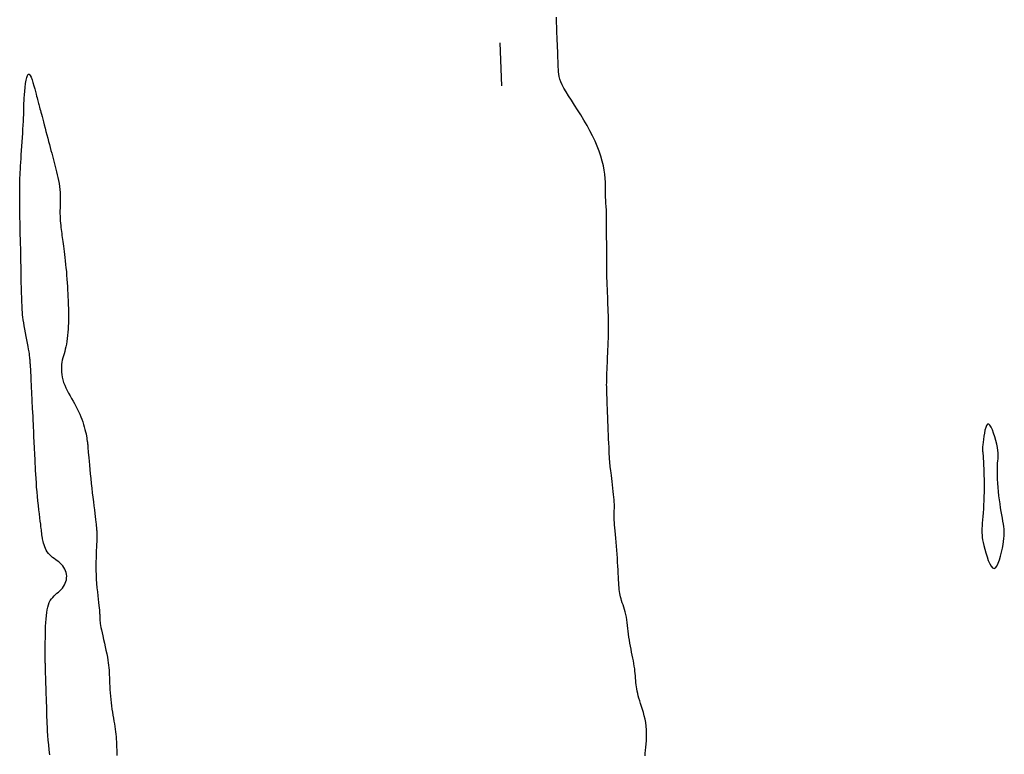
# Model space of a CAD drawing. Header units: millimetres. Extents: x 32690613 to 32693367, y 5343692 to 5344708.
# Tile 115 of 256: x 32692196 to 32692219, y 5344098 to 5344115. Entities that reach past the tile are written whole.
import ezdxf

# ---------------------------------------------------------------- set-up
doc = ezdxf.new("R2010")
doc.units = ezdxf.units.MM
doc.header["$LTSCALE"] = 20
for name, color, linetype in [('02-DGM_HL_494.50', 132, 'Continuous'), ('02-DGM_HL_495.00', 142, 'Continuous'), ('02-DGM_HL_495.50', 152, 'Continuous')]:
    doc.layers.add(name, color=color, linetype=linetype)

msp = doc.modelspace()

# ---------------------------------------------------------------- linework, layer by layer
at = {"layer": '02-DGM_HL_494.50', "elevation": 494.5, "flags": 128}
msp.add_lwpolyline([(32692219.141, 5344102.863), (32692219.154, 5344102.939), (32692219.163, 5344103.006), (32692219.168, 5344103.066), (32692219.171, 5344103.121), (32692219.17, 5344103.174), (32692219.166, 5344103.226), (32692219.159, 5344103.281), (32692219.151, 5344103.34), (32692219.14, 5344103.406), (32692219.127, 5344103.477), (32692219.114, 5344103.554), (32692219.099, 5344103.636), (32692219.085, 5344103.722), (32692219.071, 5344103.811), (32692219.057, 5344103.904), (32692219.045, 5344103.999), (32692219.035, 5344104.097), (32692219.026, 5344104.194), (32692219.02, 5344104.29), (32692219.015, 5344104.384), (32692219.011, 5344104.473), (32692219.01, 5344104.557), (32692219.01, 5344104.634), (32692219.012, 5344104.701), (32692219.015, 5344104.759), (32692219.02, 5344104.81), (32692219.024, 5344104.855), (32692219.027, 5344104.9), (32692219.028, 5344104.945), (32692219.026, 5344104.995), (32692219.02, 5344105.051), (32692219.01, 5344105.118), (32692218.994, 5344105.196), (32692218.973, 5344105.282), (32692218.949, 5344105.37), (32692218.922, 5344105.455), (32692218.893, 5344105.533), (32692218.864, 5344105.597), (32692218.835, 5344105.643), (32692218.807, 5344105.666), (32692218.782, 5344105.662), (32692218.759, 5344105.634), (32692218.739, 5344105.588), (32692218.721, 5344105.527), (32692218.706, 5344105.458), (32692218.693, 5344105.384), (32692218.683, 5344105.311), (32692218.675, 5344105.244), (32692218.67, 5344105.186), (32692218.667, 5344105.138), (32692218.665, 5344105.097), (32692218.666, 5344105.063), (32692218.667, 5344105.035), (32692218.669, 5344105.011), (32692218.671, 5344104.99), (32692218.674, 5344104.97), (32692218.676, 5344104.951), (32692218.678, 5344104.93), (32692218.679, 5344104.907), (32692218.681, 5344104.88), (32692218.682, 5344104.848), (32692218.684, 5344104.809), (32692218.686, 5344104.761), (32692218.688, 5344104.704), (32692218.691, 5344104.637), (32692218.694, 5344104.559), (32692218.696, 5344104.474), (32692218.699, 5344104.382), (32692218.7, 5344104.286), (32692218.701, 5344104.186), (32692218.7, 5344104.085), (32692218.698, 5344103.984), (32692218.695, 5344103.884), (32692218.69, 5344103.787), (32692218.684, 5344103.693), (32692218.678, 5344103.603), (32692218.671, 5344103.517), (32692218.665, 5344103.437), (32692218.659, 5344103.364), (32692218.654, 5344103.297), (32692218.65, 5344103.238), (32692218.649, 5344103.184), (32692218.649, 5344103.134), (32692218.652, 5344103.083), (32692218.657, 5344103.031), (32692218.666, 5344102.975), (32692218.679, 5344102.912), (32692218.695, 5344102.84), (32692218.716, 5344102.758), (32692218.741, 5344102.669), (32692218.768, 5344102.58), (32692218.798, 5344102.495), (32692218.83, 5344102.42), (32692218.863, 5344102.36), (32692218.897, 5344102.321), (32692218.931, 5344102.307), (32692218.964, 5344102.323), (32692218.996, 5344102.365), (32692219.026, 5344102.428), (32692219.055, 5344102.506), (32692219.081, 5344102.593), (32692219.104, 5344102.686), (32692219.125, 5344102.778)], close=True, dxfattribs=at)
at = {"layer": '02-DGM_HL_495.00', "elevation": 495, "flags": 128}
for points in [[(32692210.816, 5344097.951), (32692210.82, 5344098.011), (32692210.826, 5344098.077), (32692210.833, 5344098.149), (32692210.839, 5344098.225), (32692210.844, 5344098.305), (32692210.848, 5344098.388), (32692210.849, 5344098.472), (32692210.847, 5344098.556), (32692210.841, 5344098.64), (32692210.829, 5344098.723), (32692210.814, 5344098.804), (32692210.796, 5344098.882), (32692210.775, 5344098.958), (32692210.753, 5344099.032), (32692210.731, 5344099.102), (32692210.709, 5344099.169), (32692210.689, 5344099.233), (32692210.672, 5344099.293), (32692210.657, 5344099.35), (32692210.644, 5344099.404), (32692210.632, 5344099.456), (32692210.623, 5344099.507), (32692210.615, 5344099.556), (32692210.608, 5344099.606), (32692210.602, 5344099.656), (32692210.597, 5344099.706), (32692210.593, 5344099.758), (32692210.588, 5344099.81), (32692210.584, 5344099.865), (32692210.578, 5344099.92), (32692210.572, 5344099.977), (32692210.564, 5344100.036), (32692210.555, 5344100.098), (32692210.544, 5344100.161), (32692210.531, 5344100.226), (32692210.517, 5344100.292), (32692210.502, 5344100.36), (32692210.488, 5344100.429), (32692210.474, 5344100.499), (32692210.461, 5344100.569), (32692210.449, 5344100.639), (32692210.439, 5344100.709), (32692210.431, 5344100.778), (32692210.424, 5344100.847), (32692210.416, 5344100.916), (32692210.409, 5344100.983), (32692210.401, 5344101.049), (32692210.392, 5344101.113), (32692210.38, 5344101.176), (32692210.367, 5344101.237), (32692210.352, 5344101.297), (32692210.335, 5344101.354), (32692210.318, 5344101.409), (32692210.301, 5344101.461), (32692210.284, 5344101.512), (32692210.268, 5344101.56), (32692210.255, 5344101.605), (32692210.243, 5344101.648), (32692210.233, 5344101.689), (32692210.225, 5344101.73), (32692210.219, 5344101.773), (32692210.213, 5344101.817), (32692210.209, 5344101.865), (32692210.205, 5344101.918), (32692210.201, 5344101.977), (32692210.197, 5344102.043), (32692210.193, 5344102.116), (32692210.19, 5344102.194), (32692210.185, 5344102.277), (32692210.181, 5344102.364), (32692210.175, 5344102.454), (32692210.17, 5344102.546), (32692210.163, 5344102.641), (32692210.156, 5344102.736), (32692210.148, 5344102.83), (32692210.14, 5344102.923), (32692210.131, 5344103.013), (32692210.123, 5344103.099), (32692210.116, 5344103.18), (32692210.11, 5344103.254), (32692210.104, 5344103.321), (32692210.1, 5344103.379), (32692210.098, 5344103.429), (32692210.096, 5344103.473), (32692210.095, 5344103.512), (32692210.095, 5344103.546), (32692210.096, 5344103.577), (32692210.096, 5344103.607), (32692210.097, 5344103.636), (32692210.098, 5344103.666), (32692210.099, 5344103.696), (32692210.1, 5344103.73), (32692210.1, 5344103.766), (32692210.099, 5344103.807), (32692210.097, 5344103.853), (32692210.094, 5344103.905), (32692210.089, 5344103.963), (32692210.083, 5344104.029), (32692210.075, 5344104.101), (32692210.066, 5344104.176), (32692210.057, 5344104.252), (32692210.048, 5344104.328), (32692210.039, 5344104.401), (32692210.03, 5344104.469), (32692210.022, 5344104.531), (32692210.015, 5344104.583), (32692210.009, 5344104.63), (32692210.004, 5344104.672), (32692210, 5344104.712), (32692209.996, 5344104.753), (32692209.992, 5344104.797), (32692209.989, 5344104.847), (32692209.986, 5344104.904), (32692209.982, 5344104.972), (32692209.979, 5344105.048), (32692209.975, 5344105.133), (32692209.971, 5344105.224), (32692209.967, 5344105.32), (32692209.963, 5344105.42), (32692209.959, 5344105.522), (32692209.955, 5344105.626), (32692209.951, 5344105.73), (32692209.947, 5344105.832), (32692209.943, 5344105.932), (32692209.939, 5344106.028), (32692209.936, 5344106.119), (32692209.932, 5344106.204), (32692209.929, 5344106.28), (32692209.927, 5344106.348), (32692209.925, 5344106.405), (32692209.923, 5344106.455), (32692209.922, 5344106.499), (32692209.921, 5344106.541), (32692209.92, 5344106.582), (32692209.921, 5344106.624), (32692209.921, 5344106.672), (32692209.923, 5344106.726), (32692209.925, 5344106.789), (32692209.927, 5344106.859), (32692209.93, 5344106.934), (32692209.933, 5344107.012), (32692209.937, 5344107.091), (32692209.94, 5344107.167), (32692209.943, 5344107.24), (32692209.946, 5344107.306), (32692209.949, 5344107.365), (32692209.951, 5344107.416), (32692209.953, 5344107.462), (32692209.955, 5344107.502), (32692209.956, 5344107.538), (32692209.958, 5344107.571), (32692209.959, 5344107.603), (32692209.961, 5344107.635), (32692209.962, 5344107.667), (32692209.963, 5344107.7), (32692209.964, 5344107.736), (32692209.965, 5344107.775), (32692209.966, 5344107.817), (32692209.966, 5344107.865), (32692209.966, 5344107.918), (32692209.966, 5344107.977), (32692209.964, 5344108.043), (32692209.962, 5344108.115), (32692209.96, 5344108.192), (32692209.957, 5344108.274), (32692209.954, 5344108.359), (32692209.951, 5344108.447), (32692209.947, 5344108.537), (32692209.944, 5344108.628), (32692209.94, 5344108.719), (32692209.937, 5344108.808), (32692209.934, 5344108.896), (32692209.931, 5344108.982), (32692209.928, 5344109.064), (32692209.926, 5344109.141), (32692209.924, 5344109.213), (32692209.923, 5344109.279), (32692209.923, 5344109.338), (32692209.923, 5344109.392), (32692209.923, 5344109.442), (32692209.924, 5344109.491), (32692209.925, 5344109.539), (32692209.925, 5344109.589), (32692209.925, 5344109.641), (32692209.925, 5344109.699), (32692209.924, 5344109.763), (32692209.922, 5344109.832), (32692209.921, 5344109.904), (32692209.919, 5344109.978), (32692209.917, 5344110.053), (32692209.915, 5344110.126), (32692209.914, 5344110.196), (32692209.913, 5344110.261), (32692209.913, 5344110.321), (32692209.913, 5344110.375), (32692209.914, 5344110.424), (32692209.915, 5344110.47), (32692209.916, 5344110.512), (32692209.916, 5344110.552), (32692209.916, 5344110.591), (32692209.915, 5344110.628), (32692209.913, 5344110.666), (32692209.911, 5344110.704), (32692209.908, 5344110.744), (32692209.904, 5344110.786), (32692209.901, 5344110.832), (32692209.898, 5344110.881), (32692209.896, 5344110.935), (32692209.895, 5344110.994), (32692209.895, 5344111.06), (32692209.895, 5344111.132), (32692209.894, 5344111.209), (32692209.892, 5344111.292), (32692209.887, 5344111.381), (32692209.878, 5344111.475), (32692209.864, 5344111.573), (32692209.845, 5344111.676), (32692209.818, 5344111.784), (32692209.785, 5344111.895), (32692209.746, 5344112.01), (32692209.701, 5344112.127), (32692209.65, 5344112.247), (32692209.593, 5344112.368), (32692209.532, 5344112.49), (32692209.465, 5344112.612), (32692209.393, 5344112.734), (32692209.319, 5344112.855), (32692209.245, 5344112.973), (32692209.171, 5344113.087), (32692209.1, 5344113.196), (32692209.034, 5344113.299), (32692208.975, 5344113.394), (32692208.925, 5344113.481), (32692208.886, 5344113.558), (32692208.855, 5344113.626), (32692208.833, 5344113.689), (32692208.818, 5344113.748), (32692208.807, 5344113.803), (32692208.801, 5344113.859), (32692208.797, 5344113.916), (32692208.795, 5344113.976), (32692208.792, 5344114.041), (32692208.79, 5344114.11), (32692208.787, 5344114.184), (32692208.784, 5344114.26), (32692208.781, 5344114.34), (32692208.777, 5344114.421), (32692208.774, 5344114.503), (32692208.771, 5344114.587), (32692208.768, 5344114.67), (32692208.765, 5344114.752), (32692208.761, 5344114.833), (32692208.758, 5344114.913), (32692208.755, 5344114.989), (32692208.752, 5344115.063), (32692208.75, 5344115.132)], [(32692207.439, 5344114.535), (32692207.478, 5344113.535)]]:
    msp.add_lwpolyline(points, dxfattribs=at)
at = {"layer": '02-DGM_HL_495.50', "elevation": 495.5, "flags": 128}
msp.add_lwpolyline([(32692196.968, 5344097.972), (32692196.954, 5344098.089), (32692196.941, 5344098.203), (32692196.931, 5344098.314), (32692196.923, 5344098.421), (32692196.916, 5344098.522), (32692196.911, 5344098.617), (32692196.907, 5344098.704), (32692196.904, 5344098.781), (32692196.901, 5344098.849), (32692196.899, 5344098.907), (32692196.898, 5344098.956), (32692196.897, 5344098.999), (32692196.896, 5344099.04), (32692196.895, 5344099.081), (32692196.894, 5344099.124), (32692196.892, 5344099.173), (32692196.891, 5344099.231), (32692196.888, 5344099.299), (32692196.886, 5344099.376), (32692196.883, 5344099.458), (32692196.88, 5344099.543), (32692196.876, 5344099.627), (32692196.873, 5344099.709), (32692196.871, 5344099.785), (32692196.868, 5344099.853), (32692196.867, 5344099.91), (32692196.865, 5344099.957), (32692196.864, 5344099.996), (32692196.864, 5344100.027), (32692196.863, 5344100.053), (32692196.863, 5344100.074), (32692196.863, 5344100.093), (32692196.862, 5344100.11), (32692196.862, 5344100.127), (32692196.862, 5344100.145), (32692196.861, 5344100.166), (32692196.861, 5344100.191), (32692196.861, 5344100.222), (32692196.86, 5344100.26), (32692196.86, 5344100.307), (32692196.86, 5344100.364), (32692196.86, 5344100.432), (32692196.861, 5344100.51), (32692196.861, 5344100.594), (32692196.863, 5344100.684), (32692196.864, 5344100.777), (32692196.867, 5344100.87), (32692196.87, 5344100.962), (32692196.875, 5344101.05), (32692196.88, 5344101.133), (32692196.887, 5344101.211), (32692196.895, 5344101.282), (32692196.906, 5344101.349), (32692196.919, 5344101.41), (32692196.935, 5344101.465), (32692196.955, 5344101.515), (32692196.978, 5344101.561), (32692197.004, 5344101.601), (32692197.034, 5344101.637), (32692197.066, 5344101.67), (32692197.1, 5344101.701), (32692197.134, 5344101.731), (32692197.169, 5344101.76), (32692197.202, 5344101.789), (32692197.233, 5344101.821), (32692197.261, 5344101.854), (32692197.287, 5344101.89), (32692197.309, 5344101.928), (32692197.328, 5344101.967), (32692197.343, 5344102.007), (32692197.353, 5344102.048), (32692197.359, 5344102.09), (32692197.36, 5344102.132), (32692197.355, 5344102.173), (32692197.346, 5344102.214), (32692197.333, 5344102.254), (32692197.315, 5344102.293), (32692197.294, 5344102.331), (32692197.268, 5344102.366), (32692197.24, 5344102.4), (32692197.209, 5344102.431), (32692197.175, 5344102.46), (32692197.14, 5344102.487), (32692197.104, 5344102.513), (32692197.067, 5344102.539), (32692197.031, 5344102.565), (32692196.997, 5344102.593), (32692196.964, 5344102.623), (32692196.935, 5344102.656), (32692196.909, 5344102.693), (32692196.886, 5344102.732), (32692196.866, 5344102.773), (32692196.85, 5344102.815), (32692196.835, 5344102.857), (32692196.823, 5344102.896), (32692196.814, 5344102.933), (32692196.806, 5344102.967), (32692196.799, 5344102.995), (32692196.794, 5344103.02), (32692196.79, 5344103.04), (32692196.787, 5344103.058), (32692196.785, 5344103.073), (32692196.784, 5344103.087), (32692196.782, 5344103.099), (32692196.781, 5344103.111), (32692196.78, 5344103.123), (32692196.779, 5344103.137), (32692196.777, 5344103.155), (32692196.775, 5344103.176), (32692196.772, 5344103.205), (32692196.767, 5344103.241), (32692196.762, 5344103.286), (32692196.755, 5344103.342), (32692196.746, 5344103.41), (32692196.736, 5344103.489), (32692196.725, 5344103.577), (32692196.714, 5344103.673), (32692196.702, 5344103.773), (32692196.691, 5344103.878), (32692196.68, 5344103.985), (32692196.67, 5344104.093), (32692196.661, 5344104.199), (32692196.654, 5344104.303), (32692196.647, 5344104.403), (32692196.642, 5344104.5), (32692196.637, 5344104.59), (32692196.633, 5344104.674), (32692196.63, 5344104.75), (32692196.627, 5344104.817), (32692196.624, 5344104.875), (32692196.621, 5344104.925), (32692196.618, 5344104.971), (32692196.616, 5344105.014), (32692196.614, 5344105.056), (32692196.611, 5344105.102), (32692196.608, 5344105.152), (32692196.605, 5344105.209), (32692196.602, 5344105.275), (32692196.599, 5344105.349), (32692196.596, 5344105.428), (32692196.592, 5344105.509), (32692196.589, 5344105.59), (32692196.585, 5344105.669), (32692196.582, 5344105.743), (32692196.579, 5344105.81), (32692196.576, 5344105.868), (32692196.573, 5344105.919), (32692196.571, 5344105.965), (32692196.568, 5344106.008), (32692196.565, 5344106.052), (32692196.563, 5344106.097), (32692196.56, 5344106.147), (32692196.557, 5344106.205), (32692196.554, 5344106.271), (32692196.551, 5344106.345), (32692196.547, 5344106.423), (32692196.544, 5344106.503), (32692196.54, 5344106.584), (32692196.537, 5344106.662), (32692196.534, 5344106.736), (32692196.53, 5344106.803), (32692196.527, 5344106.861), (32692196.525, 5344106.91), (32692196.522, 5344106.953), (32692196.52, 5344106.99), (32692196.517, 5344107.023), (32692196.515, 5344107.052), (32692196.513, 5344107.078), (32692196.512, 5344107.104), (32692196.51, 5344107.13), (32692196.508, 5344107.157), (32692196.506, 5344107.187), (32692196.503, 5344107.22), (32692196.498, 5344107.257), (32692196.493, 5344107.3), (32692196.485, 5344107.35), (32692196.475, 5344107.408), (32692196.463, 5344107.474), (32692196.449, 5344107.548), (32692196.434, 5344107.626), (32692196.418, 5344107.707), (32692196.402, 5344107.79), (32692196.386, 5344107.871), (32692196.372, 5344107.95), (32692196.359, 5344108.023), (32692196.349, 5344108.091), (32692196.341, 5344108.153), (32692196.335, 5344108.211), (32692196.33, 5344108.267), (32692196.326, 5344108.322), (32692196.323, 5344108.377), (32692196.321, 5344108.434), (32692196.318, 5344108.494), (32692196.316, 5344108.559), (32692196.313, 5344108.628), (32692196.31, 5344108.701), (32692196.308, 5344108.776), (32692196.305, 5344108.855), (32692196.303, 5344108.935), (32692196.301, 5344109.017), (32692196.299, 5344109.1), (32692196.298, 5344109.184), (32692196.297, 5344109.267), (32692196.297, 5344109.349), (32692196.296, 5344109.43), (32692196.296, 5344109.507), (32692196.295, 5344109.582), (32692196.294, 5344109.652), (32692196.293, 5344109.717), (32692196.291, 5344109.777), (32692196.289, 5344109.832), (32692196.286, 5344109.885), (32692196.284, 5344109.937), (32692196.282, 5344109.989), (32692196.279, 5344110.042), (32692196.277, 5344110.098), (32692196.276, 5344110.159), (32692196.275, 5344110.225), (32692196.274, 5344110.296), (32692196.274, 5344110.37), (32692196.273, 5344110.445), (32692196.273, 5344110.52), (32692196.273, 5344110.594), (32692196.273, 5344110.664), (32692196.273, 5344110.729), (32692196.273, 5344110.789), (32692196.272, 5344110.843), (32692196.271, 5344110.892), (32692196.27, 5344110.937), (32692196.269, 5344110.979), (32692196.268, 5344111.019), (32692196.268, 5344111.057), (32692196.267, 5344111.093), (32692196.266, 5344111.13), (32692196.266, 5344111.167), (32692196.267, 5344111.206), (32692196.267, 5344111.247), (32692196.268, 5344111.292), (32692196.27, 5344111.34), (32692196.272, 5344111.394), (32692196.275, 5344111.453), (32692196.278, 5344111.519), (32692196.282, 5344111.592), (32692196.287, 5344111.669), (32692196.292, 5344111.753), (32692196.298, 5344111.84), (32692196.304, 5344111.932), (32692196.31, 5344112.028), (32692196.317, 5344112.127), (32692196.323, 5344112.228), (32692196.33, 5344112.33), (32692196.336, 5344112.43), (32692196.343, 5344112.529), (32692196.348, 5344112.622), (32692196.353, 5344112.709), (32692196.357, 5344112.787), (32692196.36, 5344112.856), (32692196.362, 5344112.913), (32692196.363, 5344112.961), (32692196.363, 5344113.004), (32692196.364, 5344113.045), (32692196.364, 5344113.086), (32692196.366, 5344113.132), (32692196.368, 5344113.185), (32692196.372, 5344113.249), (32692196.377, 5344113.325), (32692196.385, 5344113.409), (32692196.394, 5344113.497), (32692196.405, 5344113.584), (32692196.418, 5344113.662), (32692196.432, 5344113.729), (32692196.449, 5344113.777), (32692196.467, 5344113.803), (32692196.487, 5344113.801), (32692196.508, 5344113.777), (32692196.531, 5344113.733), (32692196.553, 5344113.675), (32692196.575, 5344113.608), (32692196.596, 5344113.537), (32692196.615, 5344113.466), (32692196.633, 5344113.4), (32692196.648, 5344113.342), (32692196.661, 5344113.294), (32692196.672, 5344113.252), (32692196.682, 5344113.216), (32692196.69, 5344113.183), (32692196.698, 5344113.154), (32692196.705, 5344113.126), (32692196.713, 5344113.097), (32692196.721, 5344113.068), (32692196.729, 5344113.035), (32692196.738, 5344113), (32692196.748, 5344112.962), (32692196.76, 5344112.919), (32692196.772, 5344112.872), (32692196.786, 5344112.819), (32692196.801, 5344112.761), (32692196.819, 5344112.696), (32692196.837, 5344112.625), (32692196.857, 5344112.551), (32692196.877, 5344112.474), (32692196.898, 5344112.396), (32692196.918, 5344112.318), (32692196.938, 5344112.241), (32692196.958, 5344112.167), (32692196.977, 5344112.096), (32692196.994, 5344112.029), (32692197.011, 5344111.965), (32692197.028, 5344111.902), (32692197.044, 5344111.841), (32692197.06, 5344111.781), (32692197.076, 5344111.72), (32692197.092, 5344111.659), (32692197.108, 5344111.596), (32692197.125, 5344111.532), (32692197.141, 5344111.467), (32692197.156, 5344111.4), (32692197.17, 5344111.333), (32692197.182, 5344111.264), (32692197.192, 5344111.194), (32692197.199, 5344111.123), (32692197.204, 5344111.051), (32692197.207, 5344110.979), (32692197.207, 5344110.907), (32692197.207, 5344110.835), (32692197.206, 5344110.765), (32692197.204, 5344110.696), (32692197.203, 5344110.629), (32692197.203, 5344110.565), (32692197.204, 5344110.504), (32692197.207, 5344110.446), (32692197.21, 5344110.391), (32692197.215, 5344110.338), (32692197.22, 5344110.287), (32692197.226, 5344110.238), (32692197.232, 5344110.19), (32692197.238, 5344110.144), (32692197.244, 5344110.099), (32692197.249, 5344110.054), (32692197.255, 5344110.008), (32692197.261, 5344109.962), (32692197.268, 5344109.913), (32692197.275, 5344109.861), (32692197.282, 5344109.806), (32692197.29, 5344109.746), (32692197.298, 5344109.681), (32692197.307, 5344109.612), (32692197.316, 5344109.538), (32692197.325, 5344109.461), (32692197.335, 5344109.381), (32692197.343, 5344109.298), (32692197.352, 5344109.213), (32692197.359, 5344109.127), (32692197.366, 5344109.04), (32692197.372, 5344108.952), (32692197.377, 5344108.866), (32692197.382, 5344108.782), (32692197.385, 5344108.701), (32692197.389, 5344108.624), (32692197.392, 5344108.552), (32692197.394, 5344108.486), (32692197.397, 5344108.427), (32692197.399, 5344108.373), (32692197.4, 5344108.323), (32692197.401, 5344108.276), (32692197.402, 5344108.228), (32692197.402, 5344108.18), (32692197.402, 5344108.128), (32692197.4, 5344108.072), (32692197.399, 5344108.01), (32692197.396, 5344107.944), (32692197.392, 5344107.874), (32692197.387, 5344107.802), (32692197.381, 5344107.73), (32692197.374, 5344107.659), (32692197.365, 5344107.59), (32692197.354, 5344107.524), (32692197.341, 5344107.464), (32692197.327, 5344107.407), (32692197.313, 5344107.354), (32692197.298, 5344107.303), (32692197.284, 5344107.254), (32692197.27, 5344107.204), (32692197.258, 5344107.155), (32692197.249, 5344107.103), (32692197.242, 5344107.05), (32692197.238, 5344106.994), (32692197.237, 5344106.936), (32692197.24, 5344106.877), (32692197.246, 5344106.817), (32692197.256, 5344106.756), (32692197.271, 5344106.694), (32692197.289, 5344106.632), (32692197.313, 5344106.571), (32692197.34, 5344106.509), (32692197.371, 5344106.448), (32692197.403, 5344106.387), (32692197.438, 5344106.325), (32692197.473, 5344106.264), (32692197.508, 5344106.203), (32692197.542, 5344106.142), (32692197.575, 5344106.081), (32692197.606, 5344106.019), (32692197.636, 5344105.958), (32692197.663, 5344105.897), (32692197.689, 5344105.837), (32692197.713, 5344105.777), (32692197.734, 5344105.717), (32692197.753, 5344105.658), (32692197.77, 5344105.6), (32692197.785, 5344105.544), (32692197.798, 5344105.489), (32692197.809, 5344105.437), (32692197.818, 5344105.389), (32692197.826, 5344105.345), (32692197.832, 5344105.305), (32692197.837, 5344105.271), (32692197.841, 5344105.243), (32692197.844, 5344105.22), (32692197.846, 5344105.202), (32692197.848, 5344105.188), (32692197.849, 5344105.176), (32692197.85, 5344105.167), (32692197.85, 5344105.16), (32692197.85, 5344105.153), (32692197.851, 5344105.146), (32692197.851, 5344105.138), (32692197.852, 5344105.125), (32692197.853, 5344105.108), (32692197.855, 5344105.084), (32692197.858, 5344105.051), (32692197.861, 5344105.007), (32692197.866, 5344104.952), (32692197.872, 5344104.883), (32692197.879, 5344104.802), (32692197.888, 5344104.711), (32692197.897, 5344104.612), (32692197.907, 5344104.507), (32692197.918, 5344104.399), (32692197.929, 5344104.288), (32692197.942, 5344104.177), (32692197.954, 5344104.069), (32692197.967, 5344103.963), (32692197.98, 5344103.861), (32692197.992, 5344103.764), (32692198.004, 5344103.674), (32692198.014, 5344103.59), (32692198.024, 5344103.514), (32692198.033, 5344103.447), (32692198.039, 5344103.389), (32692198.045, 5344103.34), (32692198.049, 5344103.299), (32692198.052, 5344103.264), (32692198.054, 5344103.233), (32692198.055, 5344103.207), (32692198.057, 5344103.183), (32692198.057, 5344103.16), (32692198.058, 5344103.137), (32692198.059, 5344103.113), (32692198.06, 5344103.086), (32692198.06, 5344103.055), (32692198.06, 5344103.02), (32692198.059, 5344102.978), (32692198.057, 5344102.929), (32692198.055, 5344102.871), (32692198.052, 5344102.804), (32692198.049, 5344102.728), (32692198.045, 5344102.644), (32692198.042, 5344102.554), (32692198.04, 5344102.46), (32692198.039, 5344102.361), (32692198.039, 5344102.26), (32692198.042, 5344102.158), (32692198.047, 5344102.056), (32692198.054, 5344101.956), (32692198.063, 5344101.858), (32692198.073, 5344101.763), (32692198.083, 5344101.674), (32692198.092, 5344101.591), (32692198.101, 5344101.515), (32692198.109, 5344101.448), (32692198.116, 5344101.391), (32692198.12, 5344101.342), (32692198.124, 5344101.3), (32692198.126, 5344101.265), (32692198.127, 5344101.235), (32692198.128, 5344101.209), (32692198.129, 5344101.185), (32692198.129, 5344101.162), (32692198.129, 5344101.14), (32692198.13, 5344101.116), (32692198.132, 5344101.09), (32692198.135, 5344101.061), (32692198.14, 5344101.026), (32692198.147, 5344100.985), (32692198.155, 5344100.937), (32692198.167, 5344100.88), (32692198.182, 5344100.813), (32692198.198, 5344100.738), (32692198.217, 5344100.658), (32692198.236, 5344100.574), (32692198.255, 5344100.489), (32692198.274, 5344100.405), (32692198.291, 5344100.323), (32692198.306, 5344100.247), (32692198.318, 5344100.178), (32692198.328, 5344100.115), (32692198.335, 5344100.056), (32692198.34, 5344099.999), (32692198.345, 5344099.944), (32692198.348, 5344099.889), (32692198.351, 5344099.832), (32692198.353, 5344099.772), (32692198.355, 5344099.707), (32692198.358, 5344099.638), (32692198.362, 5344099.566), (32692198.366, 5344099.492), (32692198.371, 5344099.416), (32692198.377, 5344099.339), (32692198.384, 5344099.262), (32692198.392, 5344099.186), (32692198.402, 5344099.111), (32692198.412, 5344099.038), (32692198.424, 5344098.966), (32692198.436, 5344098.896), (32692198.448, 5344098.828), (32692198.459, 5344098.761), (32692198.47, 5344098.697), (32692198.48, 5344098.633), (32692198.489, 5344098.572), (32692198.496, 5344098.512), (32692198.502, 5344098.453), (32692198.508, 5344098.394), (32692198.512, 5344098.335), (32692198.515, 5344098.276), (32692198.518, 5344098.215), (32692198.521, 5344098.154), (32692198.523, 5344098.09), (32692198.525, 5344098.025), (32692198.526, 5344097.959)], dxfattribs=at)

doc.saveas('drawing.dxf')
